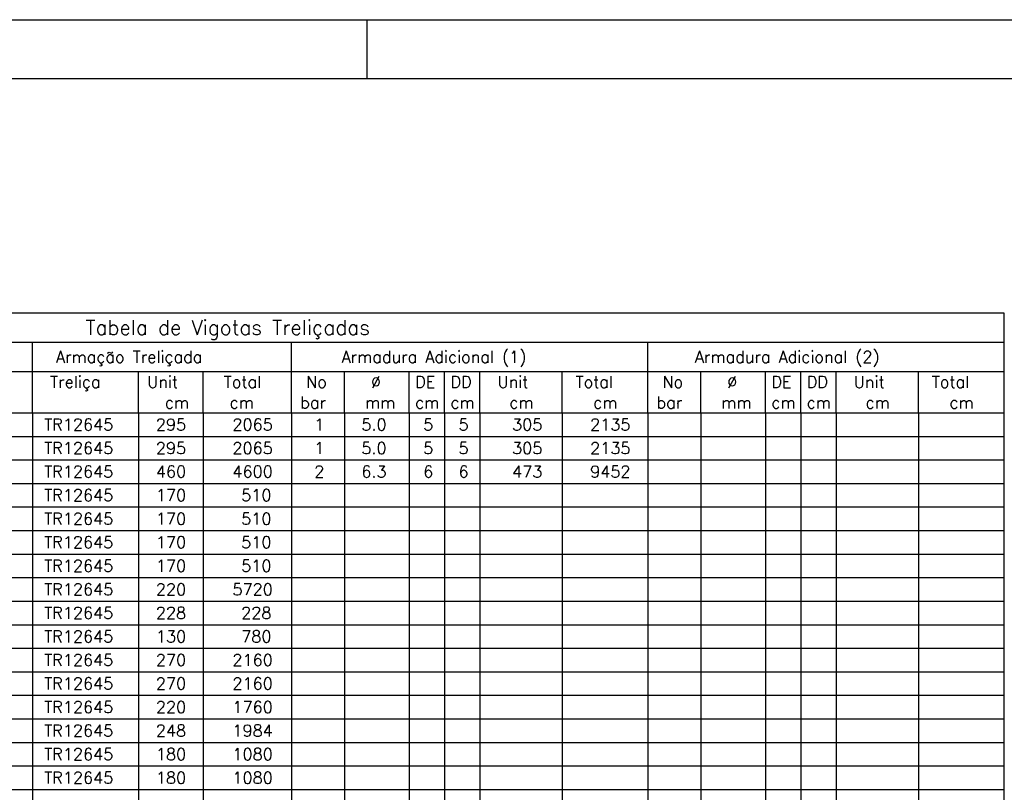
# Model space of a CAD drawing. Extents: x 0 to 119, y 0 to 84.
# Tile 10 of 12: x 76 to 93, y 71 to 84. Entities that reach past the tile are written whole.
import ezdxf

# ---------------------------------------------------------------- set-up
doc = ezdxf.new("R2010")
doc.units = 0
for name, color, linetype in [('1', 1, 'CONTINUOUS'), ('2', 2, 'CONTINUOUS'), ('8', 8, 'CONTINUOUS')]:
    doc.layers.add(name, color=color, linetype=linetype)
doc.styles.get("Standard").update_dxf_attribs({"font": 'ROMANS.SHX'})

msp = doc.modelspace()

# ---------------------------------------------------------------- linework, layer by layer
at = {"layer": '1', "linetype": 'CONTINUOUS'}
for p, q in [((0, 84.099998), (118.900002, 84.099998)), ((81.900002, 83.099998), (81.900002, 84.099998))]:
    msp.add_line(p, q, dxfattribs=at)
at = {"layer": '2', "linetype": 'CONTINUOUS'}
for p, q in [((68.11262, 79.12094), (92.71262, 79.12094)), ((92.71262, 79.12094), (92.71262, 78.62094)), ((68.11262, 78.62094), (92.71262, 78.62094)), ((76.21262, 77.42094), (76.21262, 78.62094)), ((80.61262, 77.42094), (80.61262, 78.62094)), ((86.66262, 77.42094), (86.66262, 78.62094)), ((92.71262, 78.62094), (92.71262, 77.42094)), ((68.11262, 78.12094), (92.71262, 78.12094)), ((78.01262, 77.42094), (78.01262, 78.12094)), ((79.11262, 77.42094), (79.11262, 78.12094)), ((81.51262, 77.42094), (81.51262, 78.12094)), ((82.61262, 77.42094), (82.61262, 78.12094)), ((83.21262, 77.42094), (83.21262, 78.12094)), ((83.81262, 77.42094), (83.81262, 78.12094)), ((85.21262, 77.42094), (85.21262, 78.12094)), ((87.56262, 77.42094), (87.56262, 78.12094)), ((88.66262, 77.42094), (88.66262, 78.12094)), ((89.26262, 77.42094), (89.26262, 78.12094)), ((89.86262, 77.42094), (89.86262, 78.12094)), ((91.26262, 77.42094), (91.26262, 78.12094)), ((68.11262, 77.42094), (92.71262, 77.42094)), ((76.21262, 77.42094), (76.21262, 77.02094)), ((78.01262, 77.42094), (79.11262, 77.42094)), ((78.01262, 77.42094), (78.01262, 77.02094)), ((79.11262, 77.42094), (79.11262, 77.02094)), ((80.61262, 77.42094), (80.61262, 77.02094)), ((81.51262, 77.42094), (81.51262, 77.02094)), ((82.61262, 77.42094), (82.61262, 77.02094)), ((83.21262, 77.42094), (83.21262, 77.02094)), ((83.81262, 77.42094), (83.81262, 77.02094)), ((85.21262, 77.42094), (85.21262, 77.02094)), ((86.66262, 77.42094), (86.66262, 77.02094)), ((87.56262, 77.42094), (87.56262, 77.02094)), ((88.66262, 77.42094), (88.66262, 77.02094)), ((89.26262, 77.42094), (89.26262, 77.02094)), ((89.86262, 77.42094), (89.86262, 77.02094)), ((91.26262, 77.42094), (91.26262, 77.02094)), ((92.71262, 77.42094), (92.71262, 77.02094)), ((68.11262, 77.02094), (92.71262, 77.02094)), ((69.61262, 77.02094), (92.71262, 77.02094)), ((76.21262, 77.02094), (76.21262, 76.62094)), ((78.01262, 77.02094), (78.01262, 76.62094)), ((79.11262, 77.02094), (79.11262, 76.62094)), ((80.61262, 77.02094), (80.61262, 76.62094)), ((81.51262, 77.02094), (81.51262, 76.62094)), ((82.61262, 77.02094), (82.61262, 76.62094)), ((83.21262, 77.02094), (83.21262, 76.62094)), ((83.81262, 77.02094), (83.81262, 76.62094)), ((85.21262, 77.02094), (85.21262, 76.62094)), ((86.66262, 77.02094), (86.66262, 76.62094)), ((87.56262, 77.02094), (87.56262, 76.62094)), ((88.66262, 77.02094), (88.66262, 76.62094)), ((89.26262, 77.02094), (89.26262, 76.62094)), ((89.86262, 77.02094), (89.86262, 76.62094)), ((91.26262, 77.02094), (91.26262, 76.62094)), ((92.71262, 77.02094), (92.71262, 76.62094)), ((68.11262, 76.62094), (92.71262, 76.62094)), ((69.61262, 76.62094), (92.71262, 76.62094)), ((76.21262, 76.62094), (76.21262, 76.22094)), ((78.01262, 76.62094), (78.01262, 76.22094)), ((79.11262, 76.62094), (79.11262, 76.22094)), ((80.61262, 76.62094), (80.61262, 76.22094)), ((81.51262, 76.62094), (81.51262, 76.22094)), ((82.61262, 76.62094), (82.61262, 76.22094)), ((83.21262, 76.62094), (83.21262, 76.22094)), ((83.81262, 76.62094), (83.81262, 76.22094)), ((85.21262, 76.62094), (85.21262, 76.22094)), ((86.66262, 76.62094), (86.66262, 76.22094)), ((87.56262, 76.62094), (87.56262, 76.22094)), ((88.66262, 76.62094), (88.66262, 76.22094)), ((89.26262, 76.62094), (89.26262, 76.22094)), ((89.86262, 76.62094), (89.86262, 76.22094)), ((91.26262, 76.62094), (91.26262, 76.22094)), ((92.71262, 76.62094), (92.71262, 76.22094)), ((68.11262, 76.22094), (92.71262, 76.22094)), ((69.61262, 76.22094), (92.71262, 76.22094)), ((76.21262, 76.22094), (76.21262, 75.82094)), ((78.01262, 76.22094), (78.01262, 75.82094)), ((79.11262, 76.22094), (79.11262, 75.82094)), ((80.61262, 76.22094), (80.61262, 75.82094)), ((81.51262, 76.22094), (81.51262, 75.82094)), ((82.61262, 76.22094), (82.61262, 75.82094)), ((83.21262, 76.22094), (83.21262, 75.82094)), ((83.81262, 76.22094), (83.81262, 75.82094)), ((85.21262, 76.22094), (85.21262, 75.82094)), ((86.66262, 76.22094), (86.66262, 75.82094)), ((87.56262, 76.22094), (87.56262, 75.82094)), ((88.66262, 76.22094), (88.66262, 75.82094)), ((89.26262, 76.22094), (89.26262, 75.82094)), ((89.86262, 76.22094), (89.86262, 75.82094)), ((91.26262, 76.22094), (91.26262, 75.82094)), ((92.71262, 76.22094), (92.71262, 75.82094)), ((68.11262, 75.82094), (92.71262, 75.82094)), ((69.61262, 75.82094), (92.71262, 75.82094)), ((76.21262, 75.82094), (76.21262, 75.42094)), ((78.01262, 75.82094), (78.01262, 75.42094)), ((79.11262, 75.82094), (79.11262, 75.42094)), ((80.61262, 75.82094), (80.61262, 75.42094)), ((81.51262, 75.82094), (81.51262, 75.42094)), ((82.61262, 75.82094), (82.61262, 75.42094)), ((83.21262, 75.82094), (83.21262, 75.42094)), ((83.81262, 75.82094), (83.81262, 75.42094)), ((85.21262, 75.82094), (85.21262, 75.42094)), ((86.66262, 75.82094), (86.66262, 75.42094)), ((87.56262, 75.82094), (87.56262, 75.42094)), ((88.66262, 75.82094), (88.66262, 75.42094)), ((89.26262, 75.82094), (89.26262, 75.42094)), ((89.86262, 75.82094), (89.86262, 75.42094)), ((91.26262, 75.82094), (91.26262, 75.42094)), ((92.71262, 75.82094), (92.71262, 75.42094)), ((68.11262, 75.42094), (92.71262, 75.42094)), ((69.61262, 75.42094), (92.71262, 75.42094)), ((76.21262, 75.42094), (76.21262, 75.02094)), ((78.01262, 75.42094), (78.01262, 75.02094)), ((79.11262, 75.42094), (79.11262, 75.02094)), ((80.61262, 75.42094), (80.61262, 75.02094)), ((81.51262, 75.42094), (81.51262, 75.02094)), ((82.61262, 75.42094), (82.61262, 75.02094)), ((83.21262, 75.42094), (83.21262, 75.02094)), ((83.81262, 75.42094), (83.81262, 75.02094)), ((85.21262, 75.42094), (85.21262, 75.02094)), ((86.66262, 75.42094), (86.66262, 75.02094)), ((87.56262, 75.42094), (87.56262, 75.02094)), ((88.66262, 75.42094), (88.66262, 75.02094)), ((89.26262, 75.42094), (89.26262, 75.02094)), ((89.86262, 75.42094), (89.86262, 75.02094)), ((91.26262, 75.42094), (91.26262, 75.02094)), ((92.71262, 75.42094), (92.71262, 75.02094)), ((68.11262, 75.02094), (92.71262, 75.02094)), ((69.61262, 75.02094), (92.71262, 75.02094)), ((76.21262, 75.02094), (76.21262, 74.62094)), ((78.01262, 75.02094), (78.01262, 74.62094)), ((79.11262, 75.02094), (79.11262, 74.62094)), ((80.61262, 75.02094), (80.61262, 74.62094)), ((81.51262, 75.02094), (81.51262, 74.62094)), ((82.61262, 75.02094), (82.61262, 74.62094)), ((83.21262, 75.02094), (83.21262, 74.62094)), ((83.81262, 75.02094), (83.81262, 74.62094)), ((85.21262, 75.02094), (85.21262, 74.62094)), ((86.66262, 75.02094), (86.66262, 74.62094)), ((87.56262, 75.02094), (87.56262, 74.62094)), ((88.66262, 75.02094), (88.66262, 74.62094)), ((89.26262, 75.02094), (89.26262, 74.62094)), ((89.86262, 75.02094), (89.86262, 74.62094)), ((91.26262, 75.02094), (91.26262, 74.62094)), ((92.71262, 75.02094), (92.71262, 74.62094)), ((68.11262, 74.62094), (92.71262, 74.62094)), ((69.61262, 74.62094), (92.71262, 74.62094)), ((76.21262, 74.62094), (76.21262, 74.22094)), ((78.01262, 74.62094), (78.01262, 74.22094)), ((79.11262, 74.62094), (79.11262, 74.22094)), ((80.61262, 74.62094), (80.61262, 74.22094)), ((81.51262, 74.62094), (81.51262, 74.22094)), ((82.61262, 74.62094), (82.61262, 74.22094)), ((83.21262, 74.62094), (83.21262, 74.22094)), ((83.81262, 74.62094), (83.81262, 74.22094)), ((85.21262, 74.62094), (85.21262, 74.22094)), ((86.66262, 74.62094), (86.66262, 74.22094)), ((87.56262, 74.62094), (87.56262, 74.22094)), ((88.66262, 74.62094), (88.66262, 74.22094)), ((89.26262, 74.62094), (89.26262, 74.22094)), ((89.86262, 74.62094), (89.86262, 74.22094)), ((91.26262, 74.62094), (91.26262, 74.22094)), ((92.71262, 74.62094), (92.71262, 74.22094)), ((69.61262, 74.22094), (92.71262, 74.22094)), ((76.21262, 74.22094), (76.21262, 73.82094)), ((78.01262, 74.22094), (78.01262, 73.82094)), ((79.11262, 74.22094), (79.11262, 73.82094)), ((80.61262, 74.22094), (80.61262, 73.82094)), ((81.51262, 74.22094), (81.51262, 73.82094)), ((82.61262, 74.22094), (82.61262, 73.82094)), ((83.21262, 74.22094), (83.21262, 73.82094)), ((83.81262, 74.22094), (83.81262, 73.82094)), ((85.21262, 74.22094), (85.21262, 73.82094)), ((86.66262, 74.22094), (86.66262, 73.82094)), ((87.56262, 74.22094), (87.56262, 73.82094)), ((88.66262, 74.22094), (88.66262, 73.82094)), ((89.26262, 74.22094), (89.26262, 73.82094)), ((89.86262, 74.22094), (89.86262, 73.82094)), ((91.26262, 74.22094), (91.26262, 73.82094)), ((92.71262, 74.22094), (92.71262, 73.82094)), ((68.11262, 73.82094), (92.71262, 73.82094)), ((69.61262, 73.82094), (92.71262, 73.82094)), ((76.21262, 73.82094), (76.21262, 73.42094)), ((78.01262, 73.82094), (78.01262, 73.42094)), ((79.11262, 73.82094), (79.11262, 73.42094)), ((80.61262, 73.82094), (80.61262, 73.42094)), ((81.51262, 73.82094), (81.51262, 73.42094)), ((82.61262, 73.82094), (82.61262, 73.42094)), ((83.21262, 73.82094), (83.21262, 73.42094)), ((83.81262, 73.82094), (83.81262, 73.42094)), ((85.21262, 73.82094), (85.21262, 73.42094)), ((86.66262, 73.82094), (86.66262, 73.42094)), ((87.56262, 73.82094), (87.56262, 73.42094)), ((88.66262, 73.82094), (88.66262, 73.42094)), ((89.26262, 73.82094), (89.26262, 73.42094)), ((89.86262, 73.82094), (89.86262, 73.42094)), ((91.26262, 73.82094), (91.26262, 73.42094)), ((92.71262, 73.82094), (92.71262, 73.42094)), ((68.11262, 73.42094), (92.71262, 73.42094)), ((69.61262, 73.42094), (92.71262, 73.42094)), ((76.21262, 73.42094), (76.21262, 73.02094)), ((78.01262, 73.42094), (78.01262, 73.02094)), ((79.11262, 73.42094), (79.11262, 73.02094)), ((80.61262, 73.42094), (80.61262, 73.02094)), ((81.51262, 73.42094), (81.51262, 73.02094)), ((82.61262, 73.42094), (82.61262, 73.02094)), ((83.21262, 73.42094), (83.21262, 73.02094)), ((83.81262, 73.42094), (83.81262, 73.02094)), ((85.21262, 73.42094), (85.21262, 73.02094)), ((86.66262, 73.42094), (86.66262, 73.02094)), ((87.56262, 73.42094), (87.56262, 73.02094)), ((88.66262, 73.42094), (88.66262, 73.02094)), ((89.26262, 73.42094), (89.26262, 73.02094)), ((89.86262, 73.42094), (89.86262, 73.02094)), ((91.26262, 73.42094), (91.26262, 73.02094)), ((92.71262, 73.42094), (92.71262, 73.02094)), ((68.11262, 73.02094), (92.71262, 73.02094)), ((69.61262, 73.02094), (92.71262, 73.02094)), ((76.21262, 73.02094), (76.21262, 72.62094)), ((78.01262, 73.02094), (78.01262, 72.62094)), ((79.11262, 73.02094), (79.11262, 72.62094)), ((80.61262, 73.02094), (80.61262, 72.62094)), ((81.51262, 73.02094), (81.51262, 72.62094)), ((82.61262, 73.02094), (82.61262, 72.62094)), ((83.21262, 73.02094), (83.21262, 72.62094)), ((83.81262, 73.02094), (83.81262, 72.62094)), ((85.21262, 73.02094), (85.21262, 72.62094)), ((86.66262, 73.02094), (86.66262, 72.62094)), ((87.56262, 73.02094), (87.56262, 72.62094)), ((88.66262, 73.02094), (88.66262, 72.62094)), ((89.26262, 73.02094), (89.26262, 72.62094)), ((89.86262, 73.02094), (89.86262, 72.62094)), ((91.26262, 73.02094), (91.26262, 72.62094)), ((92.71262, 73.02094), (92.71262, 72.62094)), ((68.11262, 72.62094), (92.71262, 72.62094)), ((69.61262, 72.62094), (92.71262, 72.62094)), ((76.21262, 72.62094), (76.21262, 72.22094)), ((78.01262, 72.62094), (78.01262, 72.22094)), ((79.11262, 72.62094), (79.11262, 72.22094)), ((80.61262, 72.62094), (80.61262, 72.22094)), ((81.51262, 72.62094), (81.51262, 72.22094)), ((82.61262, 72.62094), (82.61262, 72.22094)), ((83.21262, 72.62094), (83.21262, 72.22094)), ((83.81262, 72.62094), (83.81262, 72.22094)), ((85.21262, 72.62094), (85.21262, 72.22094)), ((86.66262, 72.62094), (86.66262, 72.22094)), ((87.56262, 72.62094), (87.56262, 72.22094)), ((88.66262, 72.62094), (88.66262, 72.22094)), ((89.26262, 72.62094), (89.26262, 72.22094)), ((89.86262, 72.62094), (89.86262, 72.22094)), ((91.26262, 72.62094), (91.26262, 72.22094)), ((92.71262, 72.62094), (92.71262, 72.22094)), ((68.11262, 72.22094), (92.71262, 72.22094)), ((69.61262, 72.22094), (92.71262, 72.22094)), ((76.21262, 72.22094), (76.21262, 71.82094)), ((78.01262, 72.22094), (78.01262, 71.82094)), ((79.11262, 72.22094), (79.11262, 71.82094)), ((80.61262, 72.22094), (80.61262, 71.82094)), ((81.51262, 72.22094), (81.51262, 71.82094)), ((82.61262, 72.22094), (82.61262, 71.82094)), ((83.21262, 72.22094), (83.21262, 71.82094)), ((83.81262, 72.22094), (83.81262, 71.82094)), ((85.21262, 72.22094), (85.21262, 71.82094)), ((86.66262, 72.22094), (86.66262, 71.82094)), ((87.56262, 72.22094), (87.56262, 71.82094)), ((88.66262, 72.22094), (88.66262, 71.82094)), ((89.26262, 72.22094), (89.26262, 71.82094)), ((89.86262, 72.22094), (89.86262, 71.82094)), ((91.26262, 72.22094), (91.26262, 71.82094)), ((92.71262, 72.22094), (92.71262, 71.82094)), ((68.11262, 71.82094), (92.71262, 71.82094)), ((69.61262, 71.82094), (92.71262, 71.82094)), ((76.21262, 71.82094), (76.21262, 71.42094)), ((78.01262, 71.82094), (78.01262, 71.42094)), ((79.11262, 71.82094), (79.11262, 71.42094)), ((80.61262, 71.82094), (80.61262, 71.42094)), ((81.51262, 71.82094), (81.51262, 71.42094)), ((82.61262, 71.82094), (82.61262, 71.42094)), ((83.21262, 71.82094), (83.21262, 71.42094)), ((83.81262, 71.82094), (83.81262, 71.42094)), ((85.21262, 71.82094), (85.21262, 71.42094)), ((86.66262, 71.82094), (86.66262, 71.42094)), ((87.56262, 71.82094), (87.56262, 71.42094)), ((88.66262, 71.82094), (88.66262, 71.42094)), ((89.26262, 71.82094), (89.26262, 71.42094)), ((89.86262, 71.82094), (89.86262, 71.42094)), ((91.26262, 71.82094), (91.26262, 71.42094)), ((92.71262, 71.82094), (92.71262, 71.42094)), ((68.11262, 71.42094), (92.71262, 71.42094)), ((69.61262, 71.42094), (92.71262, 71.42094)), ((76.21262, 71.42094), (76.21262, 71.02094)), ((78.01262, 71.42094), (78.01262, 71.02094)), ((79.11262, 71.42094), (79.11262, 71.02094)), ((80.61262, 71.42094), (80.61262, 71.02094)), ((81.51262, 71.42094), (81.51262, 71.02094)), ((82.61262, 71.42094), (82.61262, 71.02094)), ((83.21262, 71.42094), (83.21262, 71.02094)), ((83.81262, 71.42094), (83.81262, 71.02094)), ((85.21262, 71.42094), (85.21262, 71.02094)), ((86.66262, 71.42094), (86.66262, 71.02094)), ((87.56262, 71.42094), (87.56262, 71.02094)), ((88.66262, 71.42094), (88.66262, 71.02094)), ((89.26262, 71.42094), (89.26262, 71.02094)), ((89.86262, 71.42094), (89.86262, 71.02094)), ((91.26262, 71.42094), (91.26262, 71.02094)), ((92.71262, 71.42094), (92.71262, 71.02094)), ((68.11262, 71.02094), (92.71262, 71.02094)), ((69.61262, 71.02094), (92.71262, 71.02094)), ((76.21262, 71.02094), (76.21262, 70.62094)), ((78.01262, 71.02094), (78.01262, 70.62094)), ((79.11262, 71.02094), (79.11262, 70.62094)), ((80.61262, 71.02094), (80.61262, 70.62094)), ((81.51262, 71.02094), (81.51262, 70.62094)), ((82.61262, 71.02094), (82.61262, 70.62094)), ((83.21262, 71.02094), (83.21262, 70.62094)), ((83.81262, 71.02094), (83.81262, 70.62094)), ((85.21262, 71.02094), (85.21262, 70.62094)), ((86.66262, 71.02094), (86.66262, 70.62094)), ((87.56262, 71.02094), (87.56262, 70.62094)), ((88.66262, 71.02094), (88.66262, 70.62094)), ((89.26262, 71.02094), (89.26262, 70.62094)), ((89.86262, 71.02094), (89.86262, 70.62094)), ((91.26262, 71.02094), (91.26262, 70.62094)), ((92.71262, 71.02094), (92.71262, 70.62094))]:
    msp.add_line(p, q, dxfattribs=at)
at = {"layer": '8', "linetype": 'CONTINUOUS'}
msp.add_line((2.5, 83.099998), (117.900002, 83.099998), dxfattribs=at)

# ---------------------------------------------------------------- texts
at = {"layer": '2', "linetype": 'CONTINUOUS'}
for s, height, p in [('Tabela de Vigotas Treliçadas', 0.25, (77.11262, 78.74594)), ('Armação Treliçada', 0.2, (76.61262, 78.27094)), ('Armadura Adicional (1)', 0.2, (81.46262, 78.27094)), ('Armadura Adicional (2)', 0.2, (87.46262, 78.27094)), ('Treliça', 0.2, (76.51262, 77.84594)), ('Unit', 0.2, (78.16262, 77.84594)), ('Total', 0.2, (79.46262, 77.84594)), ('No', 0.2, (80.86262, 77.84594)), ('%%c', 0.2, (81.96262, 77.84594)), ('DE', 0.2, (82.71262, 77.84594)), ('DD', 0.2, (83.31262, 77.84594)), ('Unit', 0.2, (84.11262, 77.84594)), ('Total', 0.2, (85.43762, 77.84594)), ('No', 0.2, (86.91262, 77.84594)), ('%%c', 0.2, (88.01262, 77.84594)), ('DE', 0.2, (88.76262, 77.84594)), ('DD', 0.2, (89.36262, 77.84594)), ('Unit', 0.2, (90.16262, 77.84594)), ('Total', 0.2, (91.48762, 77.84594)), ('cm', 0.2, (78.46262, 77.49594)), ('cm', 0.2, (79.56262, 77.49594)), ('bar', 0.2, (80.76262, 77.49594)), ('mm', 0.2, (81.86262, 77.49594)), ('cm', 0.2, (82.71262, 77.49594)), ('cm', 0.2, (83.31262, 77.49594)), ('cm', 0.2, (84.31262, 77.49594)), ('cm', 0.2, (85.73762, 77.49594)), ('bar', 0.2, (86.81262, 77.49594)), ('mm', 0.2, (87.91262, 77.49594)), ('cm', 0.2, (88.76262, 77.49594)), ('cm', 0.2, (89.36262, 77.49594)), ('cm', 0.2, (90.36262, 77.49594)), ('cm', 0.2, (91.78762, 77.49594)), ('TR12645', 0.2, (76.41262, 77.12094)), ('   295', 0.2, (77.86262, 77.12094)), ('   2065', 0.2, (79.16262, 77.12094)), (' 1', 0.2, (80.86262, 77.12094)), (' 5.0', 0.2, (81.66262, 77.12094)), (' 5', 0.2, (82.71262, 77.12094)), (' 5', 0.2, (83.31262, 77.12094)), ('   305', 0.2, (83.91262, 77.12094)), ('   2135', 0.2, (85.23762, 77.12094)), ('TR12645', 0.2, (76.41262, 76.72094)), ('   295', 0.2, (77.86262, 76.72094)), ('   2065', 0.2, (79.16262, 76.72094)), (' 5.0', 0.2, (81.66262, 76.72094)), ('   305', 0.2, (83.91262, 76.72094)), ('   2135', 0.2, (85.23762, 76.72094)), (' 1', 0.2, (80.86262, 76.72094)), (' 5', 0.2, (82.71262, 76.72094)), (' 5', 0.2, (83.31262, 76.72094)), ('TR12645', 0.2, (76.41262, 76.32094)), ('   460', 0.2, (77.86262, 76.32094)), ('   4600', 0.2, (79.16262, 76.32094)), (' 2', 0.2, (80.86262, 76.32094)), (' 6.3', 0.2, (81.66262, 76.32094)), (' 6', 0.2, (82.71262, 76.32094)), (' 6', 0.2, (83.31262, 76.32094)), ('   473', 0.2, (83.91262, 76.32094)), ('   9452', 0.2, (85.23762, 76.32094)), ('TR12645', 0.2, (76.41262, 75.92094)), ('   170', 0.2, (77.86262, 75.92094)), ('    510', 0.2, (79.16262, 75.92094)), ('TR12645', 0.2, (76.41262, 75.52094)), ('   170', 0.2, (77.86262, 75.52094)), ('    510', 0.2, (79.16262, 75.52094)), ('TR12645', 0.2, (76.41262, 75.12094)), ('   170', 0.2, (77.86262, 75.12094)), ('    510', 0.2, (79.16262, 75.12094)), ('TR12645', 0.2, (76.41262, 74.72094)), ('   170', 0.2, (77.86262, 74.72094)), ('    510', 0.2, (79.16262, 74.72094)), ('TR12645', 0.2, (76.41262, 74.32094)), ('   220', 0.2, (77.86262, 74.32094)), ('   5720', 0.2, (79.16262, 74.32094)), ('TR12645', 0.2, (76.41262, 73.92094)), ('   228', 0.2, (77.86262, 73.92094)), ('    228', 0.2, (79.16262, 73.92094)), ('TR12645', 0.2, (76.41262, 73.52094)), ('   130', 0.2, (77.86262, 73.52094)), ('    780', 0.2, (79.16262, 73.52094)), ('TR12645', 0.2, (76.41262, 73.12094)), ('   270', 0.2, (77.86262, 73.12094)), ('   2160', 0.2, (79.16262, 73.12094)), ('TR12645', 0.2, (76.41262, 72.72094)), ('   270', 0.2, (77.86262, 72.72094)), ('   2160', 0.2, (79.16262, 72.72094)), ('TR12645', 0.2, (76.41262, 72.32094)), ('   220', 0.2, (77.86262, 72.32094)), ('   1760', 0.2, (79.16262, 72.32094)), ('TR12645', 0.2, (76.41262, 71.92094)), ('   248', 0.2, (77.86262, 71.92094)), ('   1984', 0.2, (79.16262, 71.92094)), ('TR12645', 0.2, (76.41262, 71.52094)), ('   180', 0.2, (77.86262, 71.52094)), ('   1080', 0.2, (79.16262, 71.52094)), ('TR12645', 0.2, (76.41262, 71.12094)), ('   180', 0.2, (77.86262, 71.12094)), ('   1080', 0.2, (79.16262, 71.12094))]:
    msp.add_text(s, height=height, dxfattribs=at).set_placement(p)

doc.saveas('drawing.dxf')
